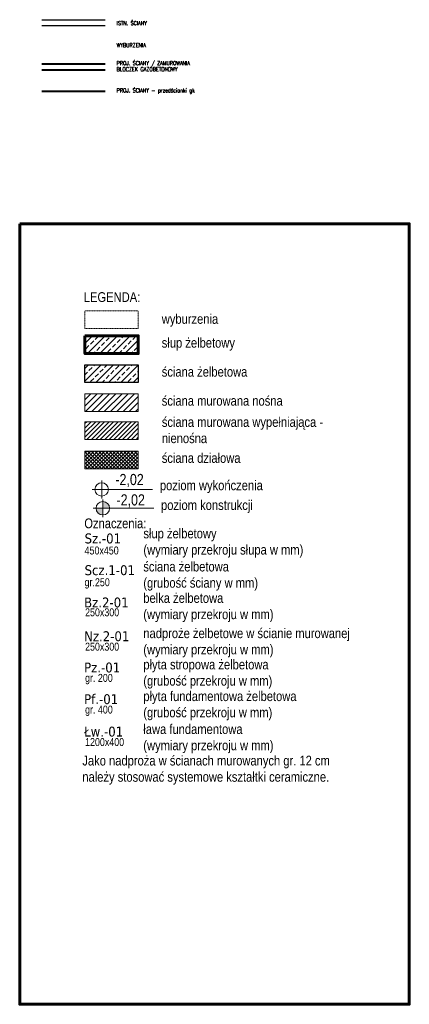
# Model space of a CAD drawing. Header units: millimetres. Extents: x -1893473 to 942156, y -568027 to 942944.
# Tile 120 of 256: x -44814 to -35015, y -46884 to -22121. Entities that reach past the tile are written whole.
import ezdxf

# ---------------------------------------------------------------- set-up
doc = ezdxf.new("R2010")
doc.units = ezdxf.units.MM
doc.header["$LTSCALE"] = 0.2
doc.linetypes.add('ACAD_ISO03W100', pattern=[30, 12, -18])
doc.linetypes.add('HIDDEN', pattern=[9.525, 6.35, -3.175])
for name, color, linetype, lineweight in [('!! 0_ Istn-sciany', 7, 'Continuous', 30), ('!! 0_ Opis', 3, 'Continuous', 13), ('!! 1_PROJ Sciany', 2, 'Continuous', 40), ('!! 2 ZABUDOWA GK-MDF', 54, 'Continuous', 13), ('P-Linia5', 4, 'Continuous', 60), ('P-Opis', 1, 'Continuous', 9), ('P-Przerywana', 13, 'HIDDEN', 18), ('P-Szraf - Ściana działowa', 83, 'Continuous', 0), ('P-Szraf - Ściana nośna', 55, 'Continuous', 0), ('P-Szraf - Ściana wypełniająca', 171, 'Continuous', 0), ('P-Szraf - Ściana żelbetowa', 54, 'Continuous', 0), ('P-Wymiar', 142, 'Continuous', 9), ('P-Ściana działowa', 91, 'Continuous', 5), ('P-Ściana nośna', 253, 'Continuous', 20), ('P-Ściana wypełniająca', 150, 'Continuous', 13), ('P-Ściana żelbetowa', 50, 'Continuous', 30)]:
    doc.layers.add(name, color=color, linetype=linetype, lineweight=lineweight)
doc.layers.add('!! 1_Wyburzenia', color=7, linetype='ACAD_ISO03W100', lineweight=13, true_color=0xff0505)
doc.styles.add('ARCHETYP', font='romans.shx', dxfattribs={"height": 15})
doc.styles.add('ARIAL', font='tahoma.ttf')
doc.styles.add('Arial 220', font='arial.ttf', dxfattribs={"width": 0.8, "height": 220})
doc.styles.add('Arial Narrow', font='ARIALN.TTF')
pattern_1 = [(45, (-522863.97, -552700.45), (-157.15448, 157.15448), []), (45, (-522706.82, -552700.45), (-157.15448, 157.15448), [111.125, -55.5625])]

# ---------------------------------------------------------------- blocks, each defined once
blk = doc.blocks.new('A$C77305C97')
at = {"layer": 'P-Opis'}
h = blk.add_hatch(color=1, dxfattribs=at)
h.paths.add_polyline_path([(-33, 63), (53, -22), (139, 63, 0.414214)])
h.paths.add_polyline_path([(53, -22), (-33, -108, 0.414214), (139, -108)])
at = {"layer": 'P-Opis', "color": 1}
for p, q in [((-69, -145), (700, 625)), ((-60, 91), (166, -135))]:
    blk.add_line(p, q, dxfattribs=at)
blk.add_circle((53, -22), 121, dxfattribs=at)
blk = doc.blocks.new('A$C3B1F0924')
at = {"layer": 'P-Opis', "color": 1}
for p, q in [((-207, 319), (-207, -1)), ((-380, 159), (708, 159))]:
    blk.add_line(p, q, dxfattribs=at)
blk.add_circle((-207, 159), 121, dxfattribs=at)

msp = doc.modelspace()

# ---------------------------------------------------------------- hatches: boundary and pattern name
at = {"layer": 'P-Szraf - Ściana działowa'}
h = msp.add_hatch(dxfattribs=at)
h.set_pattern_fill('ANSI37', color=256, scale=20)
h.set_pattern_definition([(45, (-247187.935, 19347.17), (-44.90128, 44.90128), []), (135, (-247187.935, 19347.17), (-44.90128, -44.90128), [])])
h.paths.add_polyline_path([(-43174.82925, -32969.05551), (-41832.36854, -32969.05551), (-41832.36854, -33414.90695), (-43174.82925, -33414.90695)])
at = {"layer": 'P-Szraf - Ściana nośna'}
h = msp.add_hatch(dxfattribs=at)
h.set_pattern_fill('ANSI31', color=256, scale=35)
h.set_pattern_definition([(45, (-522863.97, -552700.45), (-78.577241, 78.577241), [])])
h.paths.add_polyline_path([(-43174.82925, -31530.5222), (-41832.36854, -31530.5222), (-41832.36854, -31976.37364), (-43174.82925, -31976.37364)])
at = {"layer": 'P-Szraf - Ściana wypełniająca'}
h = msp.add_hatch(dxfattribs=at)
h.set_pattern_fill('ANSI31', color=256, scale=25)
h.set_pattern_definition([(45, (-241301.56, 18793.63), (-56.1266, 56.1266), [])])
h.paths.add_polyline_path([(-43173.28172, -32233.75744), (-41830.82101, -32233.75744), (-41830.82101, -32679.60887), (-43173.28172, -32679.60887)])
at = {"layer": 'P-Szraf - Ściana żelbetowa'}
h = msp.add_hatch(dxfattribs=at)
h.set_pattern_fill('ANSI33', color=256, scale=35)
h.set_pattern_definition(pattern_1)
h.paths.add_polyline_path([(-43174.82925, -30071.31548), (-41832.36854, -30071.31548), (-41832.36854, -30517.16691), (-43174.82925, -30517.16691)])
h = msp.add_hatch(dxfattribs=at)
h.set_pattern_fill('ANSI33', color=256, scale=35)
h.set_pattern_definition(pattern_1)
h.paths.add_polyline_path([(-43174.82925, -30800.91884), (-41832.36854, -30800.91884), (-41832.36854, -31246.77027), (-43174.82925, -31246.77027)])

# ---------------------------------------------------------------- linework, layer by layer
at = {"layer": '!! 0_ Istn-sciany'}
for points in [[(-44261.37977, -22120.71408), (-42661.37977, -22120.71408)], [(-44261.37977, -22270.71408), (-42661.37977, -22270.71408)]]:
    msp.add_lwpolyline(points, dxfattribs=at)
at = {"layer": '!! 1_PROJ Sciany'}
for points in [[(-44261.37977, -23229.48024), (-42661.37977, -23229.48024)], [(-44261.37977, -23379.48024), (-42661.37977, -23379.48024)]]:
    msp.add_lwpolyline(points, dxfattribs=at)
at = {"layer": '!! 1_Wyburzenia'}
msp.add_lwpolyline([(-43174.82925, -29443.93738), (-41832.36854, -29443.93738), (-41832.36854, -29889.78881), (-43174.82925, -29889.78881)], close=True, dxfattribs=at)
at = {"layer": '!! 2 ZABUDOWA GK-MDF'}
for points in [[(-44261.37977, -23913.86332), (-42661.37977, -23913.86332)], [(-44261.37977, -23933.86332), (-42661.37977, -23933.86332)]]:
    msp.add_lwpolyline(points, dxfattribs=at)
at = {"layer": 'P-Linia5'}
msp.add_lwpolyline([(-43174.82925, -30071.31548), (-41832.36854, -30071.31548), (-41832.36854, -30517.16691), (-43174.82925, -30517.16691)], close=True, dxfattribs=at)
at = {"layer": 'P-Wymiar', "color": 0, "lineweight": 60}
msp.add_lwpolyline([(-44814.12111, -27255.0007), (-35015.31669, -27255.0007), (-35015.31669, -46884.49679), (-44814.12111, -46884.49679)], close=True, dxfattribs=at)
at = {"layer": 'P-Ściana działowa'}
msp.add_lwpolyline([(-43174.82925, -32969.05551), (-41832.36854, -32969.05551), (-41832.36854, -33414.90695), (-43174.82925, -33414.90695)], close=True, dxfattribs=at)
at = {"layer": 'P-Ściana nośna'}
msp.add_lwpolyline([(-43174.82925, -31530.5222), (-41832.36854, -31530.5222), (-41832.36854, -31976.37364), (-43174.82925, -31976.37364)], close=True, dxfattribs=at)
at = {"layer": 'P-Ściana wypełniająca'}
msp.add_lwpolyline([(-43173.28172, -32233.75744), (-41830.82101, -32233.75744), (-41830.82101, -32679.60887), (-43173.28172, -32679.60887)], close=True, dxfattribs=at)
at = {"layer": 'P-Ściana żelbetowa'}
msp.add_lwpolyline([(-43174.82925, -30800.91884), (-41832.36854, -30800.91884), (-41832.36854, -31246.77027), (-43174.82925, -31246.77027)], close=True, dxfattribs=at)

# ---------------------------------------------------------------- block references
at = {"layer": 'P-Opis', "xscale": 1.4, "yscale": 1.4, "zscale": 1.4, "rotation": 315.0000000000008}
msp.add_blockref('A$C77305C97', (-42753.27832, -34333.75624), dxfattribs=at)
at = {"layer": 'P-Przerywana', "xscale": 1.4, "yscale": 1.4, "zscale": 1.4}
msp.add_blockref('A$C3B1F0924', (-42462.10898, -34157.81217), dxfattribs=at)

# ---------------------------------------------------------------- texts
at = {"layer": '!! 0_ Opis', "style": 'ARCHETYP', "width": 0.8}
for s, p in [('ISTN. ŚCIANY', (-42374.90073, -22258.8259)), ('WYBURZENIA', (-42374.90073, -22813.20898)), ('PROJ. ŚCIANY / ZAMUROWANIA', (-42374.90073, -23264.36447)), ('BLOCZEK GAZOBETONOWY', (-42374.90073, -23418.38655)), ('PROJ. ŚCIANY - przedścianki gk', (-42374.90073, -23948.74755))]:
    msp.add_text(s, height=100, rotation=0.000000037, dxfattribs=at).set_placement(p)
at = {"layer": 'P-Opis', "style": 'Arial 220', "width": 0.8}
for s, p in [('450x450', (-43182.15201, -35570.63252)), ('gr.250', (-43182.15201, -36368.79916)), ('250x300', (-43169.6254, -37125.58374)), ('250x300', (-43169.6254, -37989.44639)), ('gr. 200', (-43169.6254, -38775.34886)), ('gr. 400', (-43169.6254, -39572.4273)), ('1200x400', (-43169.6254, -40388.39481))]:
    msp.add_text(s, height=200, dxfattribs=at).set_placement(p)
at = {"layer": 'P-Opis', "linetype": 'Continuous', "char_height": 245, "attachment_point": 1, "style": 'Arial Narrow'}
for s, insert, width in [('LEGENDA:', (-43200.90816, -28974.56443), 4179.4341523), ('wyburzenia', (-41241.19703, -29523.83544), 4179.4341523), ('słup żelbetowy', (-41241.19703, -30123.95338), 4179.4341523), ('ściana żelbetowa', (-41241.19703, -30853.55674), 4179.4341523), ('ściana murowana nośna', (-41241.19703, -31583.16011), 4179.4341523), ('ściana murowana wypełniająca -\\Pnienośna', (-41239.6495, -32116.90248), 5739.5724892), ('ściana działowa ', (-41241.19703, -33021.69342), 4179.4341523), ('poziom wykończenia', (-41288.20334, -33709.21771), 4179.4341523), ('poziom konstrukcji', (-41259.50918, -34206.42806), 4179.4341523), ('Oznaczenia:', (-43189.16386, -34665.55929), 4179.4341523), ('słup żelbetowy ^J(wymiary przekroju słupa w mm)', (-41703.22529, -34920.01634), 4179.4341523), ('ściana żelbetowa^J(grubość ściany w mm)', (-41704.87093, -35752.70221), 4179.4341523), ('belka żelbetowa ^J(wymiary przekroju w mm)', (-41704.87093, -36543.73588), 5272.6045061), ('nadproże żelbetowe w ścianie murowanej^J(wymiary przekroju w mm)', (-41704.87093, -37429.74493), 5272.6045061), ('płyta stropowa żelbetowa^J(grubość przekroju w mm)', (-41704.87093, -38215.6474), 5272.6045061), ('płyta fundamentowa żelbetowa^J(grubość przekroju w mm)', (-41704.87093, -39012.72585), 5272.6045061), ('ława fundamentowa^J(wymiary przekroju w mm)', (-41704.87093, -39840.89341), 5272.6045061), ('Jako nadproża w ścianach murowanych gr. 12 cm należy stosować systemowe kształtki ceramiczne.', (-43238.15879, -40632.60904), 6485.0835245)]:
    msp.add_mtext(s, dxfattribs=dict(at, insert=insert, width=width))
at = {"layer": 'P-Opis'}
for s, insert, char_height, attachment_point, style in [('-2,02', (-42407.54403, -33711.27266), 280, 4, 'Arial 220'), ('-2,02', (-42378.84987, -34223.88431), 280, 4, 'Arial 220'), ('Sz.-01', (-43182.09832, -35297.60395), 250, 7, 'ARIAL'), ('Scz.1-01', (-43182.09832, -36095.77059), 250, 7, 'ARIAL'), ('Bz.2-01', (-43194.56609, -36907.90614), 250, 7, 'ARIAL'), ('Nz.2-01', (-43194.56609, -37757.00491), 250, 7, 'ARIAL'), ('Pz.-01', (-43194.56609, -38542.90738), 250, 7, 'ARIAL'), ('Pf.-01', (-43194.56609, -39339.98583), 250, 7, 'ARIAL'), ('Łw.-01', (-43194.56609, -40155.95333), 250, 7, 'ARIAL')]:
    msp.add_mtext(s, dxfattribs=dict(at, insert=insert, char_height=char_height, attachment_point=attachment_point, style=style))

doc.saveas('drawing.dxf')
